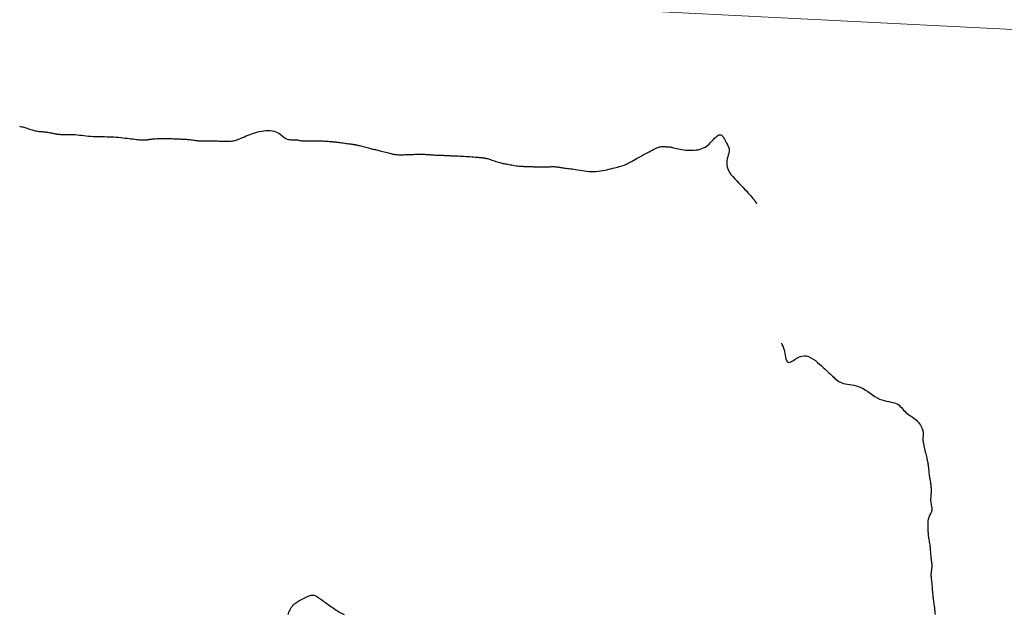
# Model space of a CAD drawing. Header units: millimetres. Extents: x 32690613 to 32693367, y 5343692 to 5344708.
# Tile 171 of 256: x 32692373 to 32692426, y 5344188 to 5344221. Entities that reach past the tile are written whole.
import ezdxf

# ---------------------------------------------------------------- set-up
doc = ezdxf.new("R2010")
doc.units = ezdxf.units.MM
doc.header["$LTSCALE"] = 20
doc.layers.get('0').update_dxf_attribs({"lineweight": 18})
doc.layers.get('Defpoints').update_dxf_attribs({"color": 11, "lineweight": 18})
doc.layers.add('02-DGM_HL_493.50', color=112, linetype='Continuous')
doc.layers.add('02-DGM_HL_494.00', color=122, linetype='Continuous')

# ---------------------------------------------------------------- blocks, each defined once
blk = doc.blocks.new('A$C78070446')
blk.add_line((4469482.471, 5342769.75), (4470232.054, 5342702.499))

msp = doc.modelspace()

# ---------------------------------------------------------------- linework, layer by layer
at = {"layer": '02-DGM_HL_493.50', "elevation": 493.5, "flags": 128}
for points in [[(32692372.687, 5344214.803), (32692372.751, 5344214.789), (32692372.811, 5344214.775), (32692372.868, 5344214.761), (32692372.924, 5344214.747), (32692372.982, 5344214.731), (32692373.043, 5344214.712), (32692373.108, 5344214.692), (32692373.178, 5344214.669), (32692373.251, 5344214.646), (32692373.326, 5344214.622), (32692373.401, 5344214.599), (32692373.475, 5344214.578), (32692373.547, 5344214.559), (32692373.616, 5344214.543), (32692373.682, 5344214.531), (32692373.744, 5344214.522), (32692373.803, 5344214.515), (32692373.861, 5344214.511), (32692373.918, 5344214.507), (32692373.976, 5344214.503), (32692374.035, 5344214.498), (32692374.097, 5344214.492), (32692374.161, 5344214.484), (32692374.227, 5344214.475), (32692374.294, 5344214.464), (32692374.361, 5344214.452), (32692374.426, 5344214.439), (32692374.488, 5344214.427), (32692374.547, 5344214.415), (32692374.6, 5344214.404), (32692374.648, 5344214.394), (32692374.691, 5344214.385), (32692374.732, 5344214.378), (32692374.773, 5344214.372), (32692374.815, 5344214.367), (32692374.86, 5344214.363), (32692374.911, 5344214.361), (32692374.969, 5344214.36), (32692375.036, 5344214.359), (32692375.112, 5344214.36), (32692375.195, 5344214.36), (32692375.286, 5344214.361), (32692375.383, 5344214.36), (32692375.485, 5344214.358), (32692375.592, 5344214.353), (32692375.703, 5344214.347), (32692375.818, 5344214.337), (32692375.935, 5344214.325), (32692376.055, 5344214.312), (32692376.177, 5344214.298), (32692376.3, 5344214.285), (32692376.424, 5344214.272), (32692376.549, 5344214.26), (32692376.675, 5344214.251), (32692376.8, 5344214.245), (32692376.925, 5344214.241), (32692377.05, 5344214.239), (32692377.176, 5344214.238), (32692377.301, 5344214.237), (32692377.426, 5344214.236), (32692377.551, 5344214.233), (32692377.676, 5344214.229), (32692377.801, 5344214.222), (32692377.926, 5344214.213), (32692378.05, 5344214.203), (32692378.172, 5344214.19), (32692378.292, 5344214.177), (32692378.409, 5344214.163), (32692378.523, 5344214.149), (32692378.633, 5344214.135), (32692378.738, 5344214.122), (32692378.839, 5344214.11), (32692378.935, 5344214.098), (32692379.025, 5344214.087), (32692379.11, 5344214.078), (32692379.188, 5344214.071), (32692379.261, 5344214.065), (32692379.327, 5344214.061), (32692379.386, 5344214.06), (32692379.44, 5344214.06), (32692379.488, 5344214.061), (32692379.531, 5344214.064), (32692379.57, 5344214.068), (32692379.607, 5344214.073), (32692379.641, 5344214.078), (32692379.673, 5344214.083), (32692379.704, 5344214.089), (32692379.736, 5344214.094), (32692379.769, 5344214.098), (32692379.804, 5344214.103), (32692379.844, 5344214.108), (32692379.888, 5344214.112), (32692379.939, 5344214.116), (32692379.997, 5344214.121), (32692380.064, 5344214.125), (32692380.138, 5344214.129), (32692380.218, 5344214.132), (32692380.303, 5344214.135), (32692380.392, 5344214.137), (32692380.483, 5344214.139), (32692380.576, 5344214.139), (32692380.669, 5344214.138), (32692380.761, 5344214.137), (32692380.851, 5344214.134), (32692380.938, 5344214.13), (32692381.023, 5344214.126), (32692381.104, 5344214.122), (32692381.18, 5344214.118), (32692381.251, 5344214.115), (32692381.317, 5344214.112), (32692381.377, 5344214.11), (32692381.431, 5344214.109), (32692381.483, 5344214.108), (32692381.532, 5344214.107), (32692381.58, 5344214.105), (32692381.628, 5344214.103), (32692381.678, 5344214.1), (32692381.732, 5344214.096), (32692381.789, 5344214.09), (32692381.85, 5344214.083), (32692381.914, 5344214.074), (32692381.98, 5344214.066), (32692382.047, 5344214.057), (32692382.113, 5344214.048), (32692382.179, 5344214.039), (32692382.243, 5344214.032), (32692382.305, 5344214.025), (32692382.364, 5344214.019), (32692382.421, 5344214.015), (32692382.477, 5344214.011), (32692382.532, 5344214.008), (32692382.587, 5344214.006), (32692382.641, 5344214.005), (32692382.695, 5344214.004), (32692382.75, 5344214.004), (32692382.805, 5344214.005), (32692382.862, 5344214.006), (32692382.919, 5344214.007), (32692382.977, 5344214.008), (32692383.036, 5344214.008), (32692383.097, 5344214.009), (32692383.159, 5344214.009), (32692383.222, 5344214.008), (32692383.286, 5344214.007), (32692383.352, 5344214.005), (32692383.419, 5344214.003), (32692383.486, 5344214), (32692383.554, 5344213.997), (32692383.622, 5344213.995), (32692383.69, 5344213.992), (32692383.758, 5344213.989), (32692383.827, 5344213.986), (32692383.894, 5344213.984), (32692383.961, 5344213.984), (32692384.028, 5344213.985), (32692384.093, 5344213.988), (32692384.157, 5344213.994), (32692384.22, 5344214.003), (32692384.282, 5344214.015), (32692384.343, 5344214.03), (32692384.405, 5344214.049), (32692384.47, 5344214.071), (32692384.538, 5344214.096), (32692384.61, 5344214.125), (32692384.688, 5344214.157), (32692384.774, 5344214.193), (32692384.867, 5344214.232), (32692384.968, 5344214.274), (32692385.076, 5344214.316), (32692385.188, 5344214.359), (32692385.305, 5344214.401), (32692385.425, 5344214.44), (32692385.548, 5344214.476), (32692385.671, 5344214.507), (32692385.795, 5344214.532), (32692385.918, 5344214.551), (32692386.039, 5344214.563), (32692386.157, 5344214.568), (32692386.27, 5344214.565), (32692386.378, 5344214.554), (32692386.479, 5344214.534), (32692386.572, 5344214.504), (32692386.657, 5344214.466), (32692386.734, 5344214.42), (32692386.805, 5344214.37), (32692386.871, 5344214.317), (32692386.935, 5344214.265), (32692386.996, 5344214.215), (32692387.058, 5344214.171), (32692387.12, 5344214.135), (32692387.185, 5344214.108), (32692387.252, 5344214.09), (32692387.32, 5344214.079), (32692387.388, 5344214.073), (32692387.455, 5344214.07), (32692387.52, 5344214.07), (32692387.583, 5344214.07), (32692387.642, 5344214.068), (32692387.697, 5344214.063), (32692387.75, 5344214.056), (32692387.8, 5344214.047), (32692387.85, 5344214.037), (32692387.9, 5344214.027), (32692387.952, 5344214.018), (32692388.008, 5344214.011), (32692388.068, 5344214.005), (32692388.133, 5344214.003), (32692388.204, 5344214.003), (32692388.279, 5344214.005), (32692388.358, 5344214.008), (32692388.44, 5344214.011), (32692388.525, 5344214.015), (32692388.612, 5344214.017), (32692388.7, 5344214.019), (32692388.79, 5344214.019), (32692388.878, 5344214.017), (32692388.966, 5344214.013), (32692389.051, 5344214.009), (32692389.133, 5344214.004), (32692389.211, 5344213.999), (32692389.284, 5344213.993), (32692389.35, 5344213.988), (32692389.409, 5344213.984), (32692389.462, 5344213.98), (32692389.509, 5344213.976), (32692389.551, 5344213.973), (32692389.589, 5344213.97), (32692389.624, 5344213.967), (32692389.656, 5344213.964), (32692389.686, 5344213.962), (32692389.716, 5344213.96), (32692389.746, 5344213.957), (32692389.778, 5344213.954), (32692389.812, 5344213.951), (32692389.851, 5344213.947), (32692389.895, 5344213.942), (32692389.946, 5344213.936), (32692390.004, 5344213.928), (32692390.071, 5344213.919), (32692390.145, 5344213.909), (32692390.222, 5344213.898), (32692390.301, 5344213.886), (32692390.379, 5344213.875), (32692390.453, 5344213.865), (32692390.52, 5344213.855), (32692390.579, 5344213.846), (32692390.626, 5344213.84), (32692390.664, 5344213.834), (32692390.695, 5344213.83), (32692390.719, 5344213.827), (32692390.739, 5344213.824), (32692390.757, 5344213.822), (32692390.775, 5344213.819), (32692390.795, 5344213.816), (32692390.818, 5344213.813), (32692390.844, 5344213.808), (32692390.875, 5344213.803), (32692390.91, 5344213.797), (32692390.951, 5344213.788), (32692390.996, 5344213.779), (32692391.047, 5344213.767), (32692391.103, 5344213.753), (32692391.166, 5344213.737), (32692391.233, 5344213.719), (32692391.303, 5344213.7), (32692391.375, 5344213.68), (32692391.447, 5344213.66), (32692391.517, 5344213.641), (32692391.585, 5344213.623), (32692391.648, 5344213.606), (32692391.705, 5344213.592), (32692391.758, 5344213.579), (32692391.808, 5344213.567), (32692391.857, 5344213.556), (32692391.906, 5344213.545), (32692391.958, 5344213.534), (32692392.013, 5344213.522), (32692392.073, 5344213.508), (32692392.139, 5344213.492), (32692392.21, 5344213.474), (32692392.286, 5344213.455), (32692392.363, 5344213.436), (32692392.442, 5344213.416), (32692392.519, 5344213.396), (32692392.595, 5344213.376), (32692392.667, 5344213.358), (32692392.734, 5344213.341), (32692392.797, 5344213.325), (32692392.857, 5344213.311), (32692392.914, 5344213.298), (32692392.972, 5344213.287), (32692393.029, 5344213.277), (32692393.088, 5344213.27), (32692393.149, 5344213.264), (32692393.213, 5344213.26), (32692393.281, 5344213.258), (32692393.351, 5344213.257), (32692393.423, 5344213.258), (32692393.497, 5344213.259), (32692393.573, 5344213.262), (32692393.649, 5344213.264), (32692393.726, 5344213.267), (32692393.803, 5344213.27), (32692393.879, 5344213.273), (32692393.955, 5344213.276), (32692394.029, 5344213.279), (32692394.101, 5344213.281), (32692394.171, 5344213.283), (32692394.238, 5344213.284), (32692394.303, 5344213.285), (32692394.363, 5344213.286), (32692394.421, 5344213.286), (32692394.475, 5344213.285), (32692394.527, 5344213.284), (32692394.577, 5344213.283), (32692394.624, 5344213.281), (32692394.67, 5344213.278), (32692394.714, 5344213.276), (32692394.758, 5344213.273), (32692394.801, 5344213.27), (32692394.844, 5344213.266), (32692394.89, 5344213.263), (32692394.937, 5344213.259), (32692394.988, 5344213.256), (32692395.043, 5344213.252), (32692395.103, 5344213.249), (32692395.168, 5344213.246), (32692395.238, 5344213.243), (32692395.31, 5344213.24), (32692395.383, 5344213.237), (32692395.456, 5344213.235), (32692395.526, 5344213.232), (32692395.593, 5344213.23), (32692395.654, 5344213.227), (32692395.708, 5344213.224), (32692395.758, 5344213.222), (32692395.804, 5344213.219), (32692395.849, 5344213.217), (32692395.894, 5344213.214), (32692395.942, 5344213.211), (32692395.995, 5344213.209), (32692396.054, 5344213.206), (32692396.12, 5344213.204), (32692396.195, 5344213.201), (32692396.276, 5344213.198), (32692396.363, 5344213.195), (32692396.456, 5344213.192), (32692396.553, 5344213.188), (32692396.654, 5344213.183), (32692396.759, 5344213.177), (32692396.866, 5344213.171), (32692396.974, 5344213.163), (32692397.08, 5344213.156), (32692397.183, 5344213.148), (32692397.281, 5344213.14), (32692397.371, 5344213.133), (32692397.451, 5344213.126), (32692397.52, 5344213.12), (32692397.577, 5344213.115), (32692397.621, 5344213.111), (32692397.656, 5344213.108), (32692397.681, 5344213.106), (32692397.7, 5344213.105), (32692397.714, 5344213.103), (32692397.724, 5344213.102), (32692397.732, 5344213.101), (32692397.74, 5344213.101), (32692397.748, 5344213.1), (32692397.757, 5344213.098), (32692397.766, 5344213.097), (32692397.778, 5344213.095), (32692397.791, 5344213.093), (32692397.808, 5344213.091), (32692397.827, 5344213.088), (32692397.85, 5344213.085), (32692397.876, 5344213.081), (32692397.907, 5344213.075), (32692397.943, 5344213.068), (32692397.983, 5344213.059), (32692398.029, 5344213.047), (32692398.08, 5344213.033), (32692398.137, 5344213.016), (32692398.2, 5344212.996), (32692398.267, 5344212.973), (32692398.338, 5344212.948), (32692398.411, 5344212.923), (32692398.484, 5344212.897), (32692398.556, 5344212.873), (32692398.626, 5344212.85), (32692398.691, 5344212.83), (32692398.752, 5344212.814), (32692398.809, 5344212.8), (32692398.863, 5344212.788), (32692398.916, 5344212.778), (32692398.968, 5344212.769), (32692399.022, 5344212.76), (32692399.079, 5344212.751), (32692399.14, 5344212.741), (32692399.205, 5344212.729), (32692399.275, 5344212.716), (32692399.348, 5344212.703), (32692399.423, 5344212.689), (32692399.5, 5344212.676), (32692399.577, 5344212.664), (32692399.653, 5344212.653), (32692399.727, 5344212.644), (32692399.799, 5344212.638), (32692399.869, 5344212.634), (32692399.936, 5344212.631), (32692400.002, 5344212.629), (32692400.067, 5344212.628), (32692400.13, 5344212.628), (32692400.193, 5344212.627), (32692400.256, 5344212.625), (32692400.319, 5344212.623), (32692400.382, 5344212.619), (32692400.445, 5344212.616), (32692400.508, 5344212.611), (32692400.572, 5344212.607), (32692400.637, 5344212.603), (32692400.703, 5344212.6), (32692400.769, 5344212.598), (32692400.837, 5344212.596), (32692400.905, 5344212.596), (32692400.974, 5344212.597), (32692401.042, 5344212.598), (32692401.11, 5344212.6), (32692401.176, 5344212.602), (32692401.242, 5344212.604), (32692401.305, 5344212.607), (32692401.367, 5344212.609), (32692401.426, 5344212.611), (32692401.483, 5344212.613), (32692401.538, 5344212.614), (32692401.592, 5344212.614), (32692401.643, 5344212.613), (32692401.693, 5344212.611), (32692401.742, 5344212.608), (32692401.789, 5344212.603), (32692401.836, 5344212.597), (32692401.883, 5344212.59), (32692401.931, 5344212.582), (32692401.98, 5344212.573), (32692402.033, 5344212.564), (32692402.089, 5344212.555), (32692402.149, 5344212.546), (32692402.215, 5344212.538), (32692402.286, 5344212.529), (32692402.362, 5344212.52), (32692402.443, 5344212.511), (32692402.529, 5344212.5), (32692402.621, 5344212.489), (32692402.718, 5344212.475), (32692402.82, 5344212.459), (32692402.927, 5344212.442), (32692403.04, 5344212.423), (32692403.155, 5344212.404), (32692403.275, 5344212.386), (32692403.396, 5344212.37), (32692403.52, 5344212.358), (32692403.644, 5344212.351), (32692403.77, 5344212.349), (32692403.894, 5344212.354), (32692404.018, 5344212.365), (32692404.141, 5344212.381), (32692404.261, 5344212.401), (32692404.378, 5344212.424), (32692404.493, 5344212.449), (32692404.603, 5344212.475), (32692404.709, 5344212.5), (32692404.809, 5344212.524), (32692404.905, 5344212.547), (32692404.995, 5344212.57), (32692405.081, 5344212.592), (32692405.16, 5344212.613), (32692405.235, 5344212.634), (32692405.305, 5344212.655), (32692405.369, 5344212.676), (32692405.429, 5344212.697), (32692405.485, 5344212.72), (32692405.539, 5344212.744), (32692405.595, 5344212.77), (32692405.653, 5344212.799), (32692405.715, 5344212.832), (32692405.783, 5344212.87), (32692405.86, 5344212.912), (32692405.947, 5344212.959), (32692406.041, 5344213.011), (32692406.143, 5344213.067), (32692406.248, 5344213.125), (32692406.356, 5344213.184), (32692406.465, 5344213.244), (32692406.572, 5344213.303), (32692406.677, 5344213.361), (32692406.776, 5344213.415), (32692406.871, 5344213.467), (32692406.96, 5344213.514), (32692407.044, 5344213.557), (32692407.124, 5344213.596), (32692407.198, 5344213.629), (32692407.267, 5344213.657), (32692407.331, 5344213.678), (32692407.391, 5344213.693), (32692407.446, 5344213.702), (32692407.497, 5344213.707), (32692407.544, 5344213.707), (32692407.588, 5344213.705), (32692407.63, 5344213.702), (32692407.669, 5344213.697), (32692407.706, 5344213.693), (32692407.742, 5344213.69), (32692407.778, 5344213.687), (32692407.815, 5344213.684), (32692407.854, 5344213.681), (32692407.897, 5344213.677), (32692407.944, 5344213.671), (32692407.996, 5344213.662), (32692408.055, 5344213.651), (32692408.122, 5344213.636), (32692408.197, 5344213.619), (32692408.278, 5344213.599), (32692408.366, 5344213.58), (32692408.459, 5344213.56), (32692408.558, 5344213.541), (32692408.662, 5344213.525), (32692408.77, 5344213.512), (32692408.881, 5344213.503), (32692408.995, 5344213.498), (32692409.11, 5344213.498), (32692409.223, 5344213.504), (32692409.335, 5344213.515), (32692409.443, 5344213.532), (32692409.546, 5344213.557), (32692409.642, 5344213.588), (32692409.731, 5344213.626), (32692409.812, 5344213.671), (32692409.888, 5344213.722), (32692409.958, 5344213.777), (32692410.024, 5344213.836), (32692410.088, 5344213.898), (32692410.149, 5344213.962), (32692410.209, 5344214.027), (32692410.269, 5344214.091), (32692410.328, 5344214.153), (32692410.387, 5344214.21), (32692410.445, 5344214.26), (32692410.501, 5344214.3), (32692410.555, 5344214.328), (32692410.607, 5344214.341), (32692410.656, 5344214.336), (32692410.701, 5344214.313), (32692410.745, 5344214.274), (32692410.785, 5344214.222), (32692410.824, 5344214.16), (32692410.861, 5344214.093), (32692410.896, 5344214.023), (32692410.931, 5344213.954), (32692410.965, 5344213.89), (32692410.998, 5344213.832), (32692411.03, 5344213.779), (32692411.058, 5344213.73), (32692411.082, 5344213.681), (32692411.101, 5344213.629), (32692411.112, 5344213.573), (32692411.115, 5344213.51), (32692411.108, 5344213.437), (32692411.09, 5344213.352), (32692411.066, 5344213.257), (32692411.039, 5344213.153), (32692411.014, 5344213.042), (32692410.994, 5344212.925), (32692410.986, 5344212.804), (32692410.992, 5344212.681), (32692411.017, 5344212.557), (32692411.064, 5344212.434), (32692411.131, 5344212.312), (32692411.214, 5344212.191), (32692411.31, 5344212.072), (32692411.415, 5344211.955), (32692411.526, 5344211.839), (32692411.638, 5344211.725), (32692411.748, 5344211.614), (32692411.854, 5344211.506), (32692411.953, 5344211.401), (32692412.046, 5344211.3), (32692412.133, 5344211.205), (32692412.212, 5344211.115), (32692412.283, 5344211.033), (32692412.346, 5344210.959), (32692412.4, 5344210.893), (32692412.444, 5344210.838), (32692412.481, 5344210.791), (32692412.51, 5344210.751), (32692412.532, 5344210.719), (32692412.55, 5344210.693), (32692412.563, 5344210.673), (32692412.573, 5344210.656), (32692412.58, 5344210.643), (32692412.586, 5344210.632), (32692412.591, 5344210.623), (32692412.595, 5344210.616), (32692412.597, 5344210.611), (32692412.599, 5344210.607), (32692412.601, 5344210.605), (32692412.602, 5344210.603), (32692412.602, 5344210.603)], [(32692413.946, 5344203.053), (32692413.951, 5344203.044), (32692413.964, 5344203.018), (32692413.983, 5344202.978), (32692414.006, 5344202.924), (32692414.032, 5344202.858), (32692414.059, 5344202.781), (32692414.086, 5344202.695), (32692414.11, 5344202.601), (32692414.13, 5344202.5), (32692414.148, 5344202.398), (32692414.167, 5344202.298), (32692414.188, 5344202.206), (32692414.215, 5344202.127), (32692414.249, 5344202.065), (32692414.292, 5344202.025), (32692414.348, 5344202.013), (32692414.417, 5344202.03), (32692414.499, 5344202.071), (32692414.593, 5344202.128), (32692414.695, 5344202.193), (32692414.806, 5344202.259), (32692414.922, 5344202.317), (32692415.043, 5344202.359), (32692415.167, 5344202.378), (32692415.293, 5344202.368), (32692415.418, 5344202.332), (32692415.542, 5344202.274), (32692415.664, 5344202.2), (32692415.783, 5344202.113), (32692415.897, 5344202.02), (32692416.005, 5344201.924), (32692416.106, 5344201.831), (32692416.2, 5344201.745), (32692416.286, 5344201.665), (32692416.366, 5344201.591), (32692416.442, 5344201.521), (32692416.513, 5344201.455), (32692416.581, 5344201.392), (32692416.647, 5344201.331), (32692416.712, 5344201.271), (32692416.777, 5344201.211), (32692416.843, 5344201.152), (32692416.911, 5344201.096), (32692416.981, 5344201.042), (32692417.056, 5344200.992), (32692417.135, 5344200.947), (32692417.22, 5344200.909), (32692417.311, 5344200.877), (32692417.41, 5344200.853), (32692417.515, 5344200.835), (32692417.626, 5344200.818), (32692417.741, 5344200.8), (32692417.861, 5344200.779), (32692417.984, 5344200.751), (32692418.11, 5344200.714), (32692418.237, 5344200.663), (32692418.364, 5344200.599), (32692418.492, 5344200.522), (32692418.621, 5344200.438), (32692418.749, 5344200.35), (32692418.878, 5344200.262), (32692419.006, 5344200.177), (32692419.134, 5344200.101), (32692419.262, 5344200.036), (32692419.389, 5344199.986), (32692419.514, 5344199.948), (32692419.636, 5344199.919), (32692419.754, 5344199.896), (32692419.867, 5344199.875), (32692419.973, 5344199.853), (32692420.071, 5344199.827), (32692420.161, 5344199.793), (32692420.241, 5344199.75), (32692420.313, 5344199.698), (32692420.379, 5344199.639), (32692420.441, 5344199.575), (32692420.5, 5344199.509), (32692420.558, 5344199.441), (32692420.618, 5344199.376), (32692420.68, 5344199.313), (32692420.747, 5344199.256), (32692420.818, 5344199.202), (32692420.892, 5344199.152), (32692420.966, 5344199.102), (32692421.041, 5344199.053), (32692421.115, 5344199.002), (32692421.186, 5344198.948), (32692421.253, 5344198.891), (32692421.315, 5344198.828), (32692421.372, 5344198.762), (32692421.424, 5344198.692), (32692421.47, 5344198.621), (32692421.51, 5344198.55), (32692421.544, 5344198.48), (32692421.572, 5344198.412), (32692421.594, 5344198.348), (32692421.608, 5344198.289), (32692421.618, 5344198.234), (32692421.622, 5344198.183), (32692421.623, 5344198.136), (32692421.621, 5344198.092), (32692421.617, 5344198.05), (32692421.612, 5344198.011), (32692421.608, 5344197.974), (32692421.605, 5344197.937), (32692421.603, 5344197.901), (32692421.603, 5344197.865), (32692421.605, 5344197.826), (32692421.609, 5344197.784), (32692421.614, 5344197.737), (32692421.622, 5344197.685), (32692421.633, 5344197.627), (32692421.646, 5344197.561), (32692421.661, 5344197.489), (32692421.678, 5344197.413), (32692421.697, 5344197.332), (32692421.716, 5344197.25), (32692421.735, 5344197.168), (32692421.755, 5344197.086), (32692421.774, 5344197.007), (32692421.792, 5344196.931), (32692421.809, 5344196.859), (32692421.825, 5344196.79), (32692421.84, 5344196.723), (32692421.854, 5344196.658), (32692421.866, 5344196.594), (32692421.877, 5344196.532), (32692421.887, 5344196.469), (32692421.895, 5344196.407), (32692421.901, 5344196.345), (32692421.907, 5344196.282), (32692421.913, 5344196.218), (32692421.919, 5344196.154), (32692421.925, 5344196.089), (32692421.932, 5344196.022), (32692421.94, 5344195.954), (32692421.95, 5344195.885), (32692421.961, 5344195.815), (32692421.972, 5344195.745), (32692421.984, 5344195.675), (32692421.996, 5344195.605), (32692422.008, 5344195.537), (32692422.019, 5344195.471), (32692422.028, 5344195.407), (32692422.036, 5344195.347), (32692422.042, 5344195.288), (32692422.047, 5344195.232), (32692422.05, 5344195.177), (32692422.051, 5344195.122), (32692422.051, 5344195.068), (32692422.049, 5344195.014), (32692422.046, 5344194.958), (32692422.041, 5344194.901), (32692422.036, 5344194.842), (32692422.03, 5344194.782), (32692422.025, 5344194.721), (32692422.022, 5344194.66), (32692422.02, 5344194.598), (32692422.021, 5344194.536), (32692422.026, 5344194.473), (32692422.034, 5344194.411), (32692422.045, 5344194.349), (32692422.058, 5344194.288), (32692422.069, 5344194.228), (32692422.079, 5344194.169), (32692422.086, 5344194.112), (32692422.088, 5344194.057), (32692422.083, 5344194.003), (32692422.071, 5344193.952), (32692422.053, 5344193.901), (32692422.03, 5344193.852), (32692422.004, 5344193.802), (32692421.977, 5344193.75), (32692421.95, 5344193.697), (32692421.926, 5344193.64), (32692421.905, 5344193.579), (32692421.889, 5344193.513), (32692421.878, 5344193.444), (32692421.871, 5344193.372), (32692421.867, 5344193.3), (32692421.866, 5344193.227), (32692421.867, 5344193.155), (32692421.869, 5344193.087), (32692421.871, 5344193.022), (32692421.874, 5344192.962), (32692421.876, 5344192.906), (32692421.879, 5344192.852), (32692421.882, 5344192.8), (32692421.886, 5344192.748), (32692421.891, 5344192.694), (32692421.897, 5344192.638), (32692421.904, 5344192.578), (32692421.914, 5344192.514), (32692421.924, 5344192.445), (32692421.935, 5344192.372), (32692421.947, 5344192.297), (32692421.959, 5344192.22), (32692421.971, 5344192.142), (32692421.981, 5344192.064), (32692421.991, 5344191.986), (32692421.999, 5344191.91), (32692422.006, 5344191.835), (32692422.013, 5344191.762), (32692422.018, 5344191.69), (32692422.023, 5344191.621), (32692422.029, 5344191.553), (32692422.034, 5344191.487), (32692422.041, 5344191.424), (32692422.048, 5344191.363), (32692422.056, 5344191.304), (32692422.064, 5344191.246), (32692422.071, 5344191.191), (32692422.077, 5344191.137), (32692422.082, 5344191.084), (32692422.085, 5344191.033), (32692422.085, 5344190.982), (32692422.082, 5344190.932), (32692422.077, 5344190.882), (32692422.07, 5344190.832), (32692422.063, 5344190.78), (32692422.056, 5344190.728), (32692422.049, 5344190.673), (32692422.044, 5344190.615), (32692422.042, 5344190.554), (32692422.042, 5344190.49), (32692422.045, 5344190.423), (32692422.051, 5344190.353), (32692422.057, 5344190.282), (32692422.065, 5344190.211), (32692422.073, 5344190.14), (32692422.081, 5344190.07), (32692422.089, 5344190.002), (32692422.095, 5344189.937), (32692422.101, 5344189.874), (32692422.105, 5344189.813), (32692422.11, 5344189.752), (32692422.114, 5344189.692), (32692422.119, 5344189.633), (32692422.123, 5344189.572), (32692422.129, 5344189.511), (32692422.135, 5344189.447), (32692422.142, 5344189.383), (32692422.15, 5344189.318), (32692422.158, 5344189.252), (32692422.167, 5344189.186), (32692422.176, 5344189.121), (32692422.185, 5344189.056), (32692422.194, 5344188.993), (32692422.202, 5344188.93), (32692422.211, 5344188.869), (32692422.219, 5344188.809), (32692422.227, 5344188.75), (32692422.234, 5344188.69), (32692422.24, 5344188.63), (32692422.247, 5344188.57), (32692422.252, 5344188.508), (32692422.257, 5344188.445), (32692422.262, 5344188.381)]]:
    msp.add_lwpolyline(points, dxfattribs=at)
at = {"layer": '02-DGM_HL_494.00', "elevation": 494, "flags": 128}
msp.add_lwpolyline([(32692387.234, 5344188.371), (32692387.256, 5344188.435), (32692387.278, 5344188.494), (32692387.3, 5344188.549), (32692387.322, 5344188.598), (32692387.343, 5344188.641), (32692387.364, 5344188.68), (32692387.385, 5344188.716), (32692387.406, 5344188.748), (32692387.426, 5344188.778), (32692387.448, 5344188.806), (32692387.47, 5344188.834), (32692387.493, 5344188.862), (32692387.517, 5344188.89), (32692387.545, 5344188.918), (32692387.576, 5344188.948), (32692387.612, 5344188.978), (32692387.653, 5344189.01), (32692387.7, 5344189.043), (32692387.755, 5344189.078), (32692387.818, 5344189.114), (32692387.887, 5344189.152), (32692387.96, 5344189.19), (32692388.036, 5344189.228), (32692388.112, 5344189.265), (32692388.186, 5344189.299), (32692388.257, 5344189.331), (32692388.322, 5344189.358), (32692388.38, 5344189.382), (32692388.432, 5344189.4), (32692388.478, 5344189.414), (32692388.522, 5344189.422), (32692388.563, 5344189.425), (32692388.603, 5344189.423), (32692388.644, 5344189.415), (32692388.686, 5344189.4), (32692388.732, 5344189.38), (32692388.781, 5344189.354), (32692388.833, 5344189.323), (32692388.887, 5344189.287), (32692388.944, 5344189.248), (32692389.003, 5344189.206), (32692389.065, 5344189.161), (32692389.128, 5344189.114), (32692389.194, 5344189.066), (32692389.261, 5344189.017), (32692389.329, 5344188.967), (32692389.399, 5344188.917), (32692389.47, 5344188.866), (32692389.542, 5344188.815), (32692389.615, 5344188.764), (32692389.689, 5344188.714), (32692389.763, 5344188.664), (32692389.838, 5344188.616), (32692389.912, 5344188.569), (32692389.986, 5344188.525), (32692390.058, 5344188.483), (32692390.128, 5344188.445), (32692390.196, 5344188.41), (32692390.262, 5344188.379)], dxfattribs=at)

# ---------------------------------------------------------------- block references
at = {"layer": 'Defpoints', "rotation": 2.237485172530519}
msp.add_blockref('A$C78070446', (28434719.524, -168960.664), dxfattribs=at)

doc.saveas('drawing.dxf')
